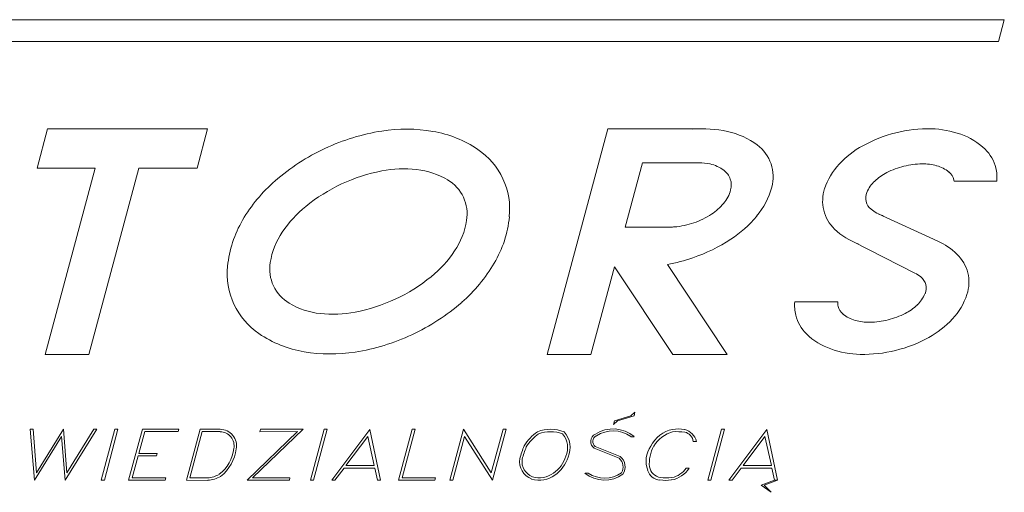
# Model space of a CAD drawing. Header units: millimetres. Extents: x -34 to 6620, y -230 to 4700.
# Tile 4 of 216: x 35 to 47, y -82 to -76. Entities that reach past the tile are written whole.
import ezdxf

# ---------------------------------------------------------------- set-up
doc = ezdxf.new("R2010")
doc.units = ezdxf.units.MM
doc.layers.add('1', color=7, linetype='Continuous', true_color=0xffffff)

msp = doc.modelspace()

# ---------------------------------------------------------------- linework, layer by layer
at = {"layer": '1', "color": 1, "linetype": 'Continuous', "lineweight": 18}
for p, q in [((47.222, -75.714), (30.459, -75.714)), ((47.148, -75.993), (47.222, -75.714)), ((47.148, -75.993), (30.36, -75.993))]:
    msp.add_line(p, q, dxfattribs=at)
at = {"layer": '1', "color": 5, "linetype": 'Continuous', "lineweight": 18}
for p, q in [((34.884, -77.608), (35.018, -77.106)), ((37.06, -77.106), (35.018, -77.106)), ((36.925, -77.608), (37.06, -77.106)), ((41.393, -79.984), (42.164, -77.106)), ((43.373, -77.106), (42.164, -77.106)), ((35.626, -77.608), (34.884, -77.608)), ((34.989, -79.984), (35.626, -77.608)), ((35.546, -79.984), (36.183, -77.608)), ((36.925, -77.608), (36.183, -77.608)), ((42.385, -78.36), (42.605, -77.539)), ((43.326, -77.539), (42.605, -77.539)), ((47.126, -77.775), (46.581, -77.775)), ((46.376, -78.54), (45.613, -78.189)), ((42.385, -78.36), (42.965, -78.36)), ((45.3, -78.55), (46.081, -78.946)), ((41.95, -79.984), (42.249, -78.868)), ((42.249, -78.868), (42.993, -79.984)), ((42.924, -78.836), (43.689, -79.984)), ((45.097, -79.315), (44.549, -79.315)), ((35.546, -79.984), (34.989, -79.984)), ((41.95, -79.984), (41.393, -79.984)), ((41.95, -79.984), (41.393, -79.984)), ((43.689, -79.984), (42.993, -79.984)), ((42.509, -80.722), (42.46, -80.769)), ((42.499, -80.77), (42.509, -80.722)), ((42.239, -80.877), (42.288, -80.83)), ((42.249, -80.83), (42.239, -80.877)), ((42.46, -80.769), (42.249, -80.83)), ((42.288, -80.83), (42.499, -80.77)), ((34.795, -80.94), (34.834, -80.94)), ((34.853, -81.589), (34.795, -80.94)), ((34.834, -80.94), (34.878, -81.496)), ((34.878, -81.496), (35.221, -80.939)), ((35.221, -80.939), (35.265, -81.495)), ((35.647, -80.939), (35.241, -81.589)), ((35.265, -81.495), (35.608, -80.939)), ((35.608, -80.939), (35.647, -80.939)), ((35.703, -81.589), (35.878, -80.939)), ((35.916, -80.939), (35.742, -81.589)), ((35.878, -80.939), (35.916, -80.939)), ((36.052, -81.589), (36.227, -80.939)), ((36.257, -80.97), (36.182, -81.249)), ((36.227, -80.939), (36.691, -80.939)), ((36.682, -80.97), (36.257, -80.97)), ((36.691, -80.939), (36.682, -80.97)), ((36.79, -81.588), (36.964, -80.939)), ((36.831, -81.558), (36.988, -80.97)), ((36.964, -80.939), (37.219, -80.939)), ((36.988, -80.97), (37.219, -80.97)), ((37.562, -81.589), (38.205, -80.97)), ((38.278, -80.939), (37.632, -81.559)), ((37.727, -80.971), (37.734, -80.939)), ((38.205, -80.97), (37.727, -80.971)), ((37.734, -80.939), (38.278, -80.939)), ((38.373, -81.589), (38.547, -80.939)), ((38.586, -80.939), (38.412, -81.589)), ((38.547, -80.939), (38.586, -80.939)), ((38.644, -81.587), (39.128, -80.941)), ((39.128, -80.941), (39.264, -81.589)), ((39.494, -81.589), (39.668, -80.939)), ((39.708, -80.939), (39.54, -81.558)), ((39.668, -80.939), (39.708, -80.939)), ((40.151, -81.589), (40.324, -80.94)), ((40.324, -80.94), (40.678, -81.496)), ((40.678, -81.496), (40.828, -80.939)), ((40.866, -80.939), (40.692, -81.589)), ((40.828, -80.939), (40.866, -80.939)), ((43.439, -81.589), (43.613, -80.939)), ((43.652, -80.939), (43.478, -81.589)), ((43.613, -80.939), (43.652, -80.939)), ((43.71, -81.587), (44.194, -80.941)), ((44.194, -80.941), (44.33, -81.589)), ((35.196, -81.033), (34.853, -81.589)), ((35.241, -81.589), (35.196, -81.033)), ((38.824, -81.403), (39.102, -81.032)), ((39.102, -81.032), (39.185, -81.403)), ((40.338, -81.032), (40.189, -81.589)), ((40.692, -81.589), (40.338, -81.032)), ((42.46, -81.034), (42.5, -81.034)), ((43.255, -81.094), (43.295, -81.094)), ((43.891, -81.403), (44.168, -81.032)), ((44.168, -81.032), (44.251, -81.403)), ((36.182, -81.249), (36.414, -81.249)), ((36.414, -81.249), (36.406, -81.28)), ((41.992, -81.182), (42.31, -81.309)), ((42.323, -81.287), (42.005, -81.16)), ((36.174, -81.28), (36.099, -81.558)), ((36.406, -81.28), (36.174, -81.28)), ((38.8, -81.434), (38.684, -81.589)), ((39.191, -81.434), (38.8, -81.434)), ((39.185, -81.403), (38.825, -81.403)), ((39.225, -81.589), (39.191, -81.434)), ((41.916, -81.5), (41.874, -81.5)), ((43.203, -81.434), (43.165, -81.434)), ((43.867, -81.434), (43.75, -81.589)), ((44.257, -81.434), (43.867, -81.434)), ((44.251, -81.403), (43.891, -81.403)), ((44.291, -81.589), (44.257, -81.434)), ((35.742, -81.589), (35.703, -81.589)), ((36.516, -81.589), (36.052, -81.589)), ((36.099, -81.558), (36.525, -81.558)), ((36.525, -81.558), (36.516, -81.589)), ((37.063, -81.591), (36.79, -81.588)), ((37.062, -81.559), (36.831, -81.558)), ((38.102, -81.589), (37.562, -81.589)), ((37.632, -81.559), (38.11, -81.559)), ((38.11, -81.559), (38.102, -81.589)), ((38.412, -81.589), (38.373, -81.589)), ((38.684, -81.589), (38.644, -81.587)), ((39.264, -81.589), (39.225, -81.589)), ((39.959, -81.589), (39.494, -81.589)), ((39.54, -81.558), (39.967, -81.558)), ((39.967, -81.558), (39.959, -81.589)), ((40.189, -81.589), (40.151, -81.589)), ((40.189, -81.589), (40.189, -81.589)), ((43.478, -81.589), (43.439, -81.589)), ((43.75, -81.589), (43.71, -81.587)), ((44.291, -81.589), (44.119, -81.652)), ((44.159, -81.651), (44.33, -81.589)), ((44.33, -81.589), (44.291, -81.589)), ((44.119, -81.652), (44.249, -81.744)), ((44.249, -81.744), (44.159, -81.651))]:
    msp.add_line(p, q, dxfattribs=at)
for centre, radius, start, end in [((39.595, -79.111), 2.001, 80.2955, 98.9938), ((39.595, -79.111), 2.001, 80.2955, 98.9938), ((43.377, -78.594), 1.488, 77.7791, 94.9064), ((43.377, -78.594), 1.488, 77.7791, 94.9064), ((46.25, -78.825), 1.718, 88.6372, 103.8328), ((46.25, -78.825), 1.718, 88.6372, 103.8328), ((46.262, -78.326), 1.22, 70.5788, 88.6372), ((46.262, -78.326), 1.22, 70.5788, 88.6372), ((39.708, -79.826), 2.725, 98.9938, 115), ((39.708, -79.826), 2.725, 98.9938, 115), ((39.686, -78.584), 1.466, 55.8836, 80.2955), ((39.686, -78.584), 1.466, 55.8836, 80.2955), ((43.483, -78.102), 0.984, 53.3481, 77.7791), ((43.483, -78.102), 0.984, 53.3481, 77.7791), ((46.25, -78.825), 1.718, 103.8328, 119.0284), ((46.25, -78.825), 1.718, 103.8328, 119.0284), ((46.383, -77.983), 0.856, 46.1127, 70.5788), ((46.383, -77.983), 0.856, 46.1127, 70.5788), ((39.708, -79.826), 2.725, 115, 131.0062), ((39.708, -79.826), 2.725, 115, 131.0062), ((39.989, -78.135), 0.924, 25, 55.8836), ((39.989, -78.135), 0.924, 25, 55.8836), ((43.769, -77.718), 0.505, 19, 53.3481), ((43.769, -77.718), 0.505, 19, 53.3481), ((46.008, -78.389), 1.22, 119.0284, 137.0868), ((46.008, -78.389), 1.22, 119.0284, 137.0868), ((46.632, -77.725), 0.497, 13.8328, 46.1127), ((46.632, -77.725), 0.497, 13.8328, 46.1127), ((39.564, -79.109), 1.492, 83.7791, 100.9064), ((39.564, -79.109), 1.492, 83.7791, 100.9064), ((43.321, -78.233), 0.694, 77.7791, 89.5631), ((43.321, -78.233), 0.694, 77.7791, 89.5631), ((43.371, -78.003), 0.459, 53.3481, 77.7791), ((43.371, -78.003), 0.459, 53.3481, 77.7791), ((43.769, -77.718), 0.505, 344.6519, 19), ((43.769, -77.718), 0.505, 344.6519, 19), ((45.742, -78.141), 0.856, 137.0868, 161.5528), ((45.742, -78.141), 0.856, 137.0868, 161.5528), ((46.191, -78.586), 1.033, 103.9395, 116.9063), ((46.191, -78.586), 1.033, 103.9395, 116.9063), ((46.191, -78.586), 1.033, 90.9728, 103.9395), ((46.191, -78.586), 1.033, 90.9728, 103.9395), ((46.184, -78.225), 0.671, 74.8704, 90.9728), ((46.184, -78.225), 0.671, 74.8704, 90.9728), ((46.251, -77.98), 0.417, 50.6307, 74.8704), ((46.251, -77.98), 0.417, 50.6307, 74.8704), ((46.632, -77.725), 0.497, 354.2327, 13.8328), ((46.632, -77.725), 0.497, 354.2327, 13.8328), ((39.698, -79.802), 2.198, 100.9064, 115), ((39.698, -79.802), 2.198, 100.9064, 115), ((39.619, -78.607), 0.987, 59.3481, 83.7791), ((39.619, -78.607), 0.987, 59.3481, 83.7791), ((39.989, -78.135), 0.924, 354.1164, 25), ((39.989, -78.135), 0.924, 354.1164, 25), ((43.504, -77.824), 0.236, 19, 53.3481), ((43.504, -77.824), 0.236, 19, 53.3481), ((43.504, -77.824), 0.236, 344.6519, 19), ((43.504, -77.824), 0.236, 344.6519, 19), ((46.027, -78.264), 0.671, 116.9063, 133.0087), ((46.027, -78.264), 0.671, 116.9063, 133.0087), ((46.398, -77.801), 0.186, 13.9395, 50.6307), ((46.398, -77.801), 0.186, 13.9395, 50.6307), ((39.234, -79.28), 2.001, 131.0062, 149.7045), ((39.234, -79.28), 2.001, 131.0062, 149.7045), ((39.698, -79.802), 2.198, 115, 129.0936), ((39.698, -79.802), 2.198, 115, 129.0936), ((39.863, -78.194), 0.507, 25, 59.3481), ((39.863, -78.194), 0.507, 25, 59.3481), ((43.307, -77.591), 0.984, 320.2209, 344.6519), ((43.307, -77.591), 0.984, 320.2209, 344.6519), ((45.402, -78.027), 0.497, 161.5528, 193.8328), ((45.402, -78.027), 0.497, 161.5528, 193.8328), ((45.854, -78.078), 0.417, 133.0087, 157.2483), ((45.854, -78.078), 0.417, 133.0087, 157.2483), ((46.398, -77.801), 0.186, 8.1253, 13.9395), ((46.398, -77.801), 0.186, 8.1253, 13.9395), ((39.863, -78.194), 0.507, 350.6519, 25), ((39.863, -78.194), 0.507, 350.6519, 25), ((43.289, -77.765), 0.459, 320.2209, 344.6519), ((43.289, -77.765), 0.459, 320.2209, 344.6519), ((45.64, -77.989), 0.186, 157.2483, 193.9395), ((45.64, -77.989), 0.186, 157.2483, 193.9395), ((39.252, -79.254), 1.492, 129.0936, 146.2209), ((39.252, -79.254), 1.492, 129.0936, 146.2209), ((43.108, -77.614), 0.694, 303.0936, 320.2209), ((43.108, -77.614), 0.694, 303.0936, 320.2209), ((45.64, -77.989), 0.186, 193.9395, 230.6307), ((45.64, -77.989), 0.186, 193.9395, 230.6307), ((39.451, -78.08), 1.466, 329.7045, 354.1164), ((39.451, -78.08), 1.466, 329.7045, 354.1164), ((42.928, -77.339), 1.023, 289, 303.0936), ((42.928, -77.339), 1.023, 289, 303.0936), ((42.92, -77.269), 1.488, 303.0936, 320.2209), ((42.92, -77.269), 1.488, 303.0936, 320.2209), ((45.402, -78.027), 0.497, 193.8328, 226.1127), ((45.402, -78.027), 0.497, 193.8328, 226.1127), ((45.787, -77.81), 0.417, 230.6307, 254.8704), ((45.787, -77.81), 0.417, 230.6307, 254.8704), ((38.772, -79.01), 1.466, 149.7045, 174.1164), ((38.772, -79.01), 1.466, 149.7045, 174.1164), ((39.39, -78.116), 0.987, 326.2209, 350.6519), ((39.39, -78.116), 0.987, 326.2209, 350.6519), ((42.957, -77.666), 0.694, 270.6613, 274.9064), ((42.957, -77.666), 0.694, 270.6613, 274.9064), ((42.928, -77.339), 1.023, 274.9064, 289), ((42.928, -77.339), 1.023, 274.9064, 289), ((38.832, -78.973), 0.987, 146.2209, 170.6519), ((38.832, -78.973), 0.987, 146.2209, 170.6519), ((45.65, -77.769), 0.856, 226.1127, 250.5788), ((45.65, -77.769), 0.856, 226.1127, 250.5788), ((42.536, -76.679), 2.192, 289, 303.0936), ((42.536, -76.679), 2.192, 289, 303.0936), ((46.025, -79.321), 0.856, 46.1127, 65.8195), ((46.025, -79.321), 0.856, 46.1127, 65.8195), ((38.97, -77.835), 1.492, 309.0936, 326.2209), ((38.97, -77.835), 1.492, 309.0936, 326.2209), ((42.536, -76.679), 2.192, 280.2044, 289), ((42.536, -76.679), 2.192, 280.2044, 289), ((46.274, -79.063), 0.497, 13.8328, 46.1127), ((46.274, -79.063), 0.497, 13.8328, 46.1127), ((38.233, -78.954), 0.924, 174.1164, 205), ((38.233, -78.954), 0.924, 174.1164, 205), ((38.359, -78.895), 0.507, 170.6519, 205), ((38.359, -78.895), 0.507, 170.6519, 205), ((38.988, -77.81), 2.001, 311.0062, 329.7045), ((38.988, -77.81), 2.001, 311.0062, 329.7045), ((38.525, -77.287), 2.198, 295, 309.0936), ((38.525, -77.287), 2.198, 295, 309.0936), ((45.893, -79.318), 0.417, 50.6307, 63.1464), ((45.893, -79.318), 0.417, 50.6307, 63.1464), ((46.04, -79.139), 0.186, 13.9395, 50.6307), ((46.04, -79.139), 0.186, 13.9395, 50.6307), ((46.274, -79.063), 0.497, 341.5528, 13.8328), ((46.274, -79.063), 0.497, 341.5528, 13.8328), ((38.359, -78.895), 0.507, 205, 239.3481), ((38.359, -78.895), 0.507, 205, 239.3481), ((46.04, -79.139), 0.186, 337.2483, 13.9395), ((46.04, -79.139), 0.186, 337.2483, 13.9395), ((45.826, -79.049), 0.417, 313.0087, 337.2483), ((45.826, -79.049), 0.417, 313.0087, 337.2483), ((45.934, -78.949), 0.856, 317.0868, 341.5528), ((45.934, -78.949), 0.856, 317.0868, 341.5528), ((38.233, -78.954), 0.924, 205, 235.8836), ((38.233, -78.954), 0.924, 205, 235.8836), ((38.604, -78.483), 0.987, 239.3481, 263.7791), ((38.604, -78.483), 0.987, 239.3481, 263.7791), ((38.525, -77.287), 2.198, 280.9064, 295), ((38.525, -77.287), 2.198, 280.9064, 295), ((38.514, -77.264), 2.725, 295, 311.0062), ((38.514, -77.264), 2.725, 295, 311.0062), ((45.044, -79.365), 0.497, 174.2108, 193.8328), ((45.044, -79.365), 0.497, 174.2108, 193.8328), ((45.283, -79.327), 0.186, 176.448, 193.9395), ((45.283, -79.327), 0.186, 176.448, 193.9395), ((45.283, -79.327), 0.186, 193.9395, 230.6307), ((45.283, -79.327), 0.186, 193.9395, 230.6307), ((45.653, -78.864), 0.671, 296.9063, 313.0087), ((45.653, -78.864), 0.671, 296.9063, 313.0087), ((38.658, -77.98), 1.492, 263.7791, 280.9064), ((38.658, -77.98), 1.492, 263.7791, 280.9064), ((45.044, -79.365), 0.497, 193.8328, 226.1127), ((45.044, -79.365), 0.497, 193.8328, 226.1127), ((45.429, -79.148), 0.417, 230.6307, 254.8704), ((45.429, -79.148), 0.417, 230.6307, 254.8704), ((45.49, -78.541), 1.033, 283.9395, 296.9063), ((45.49, -78.541), 1.033, 283.9395, 296.9063), ((45.496, -78.903), 0.671, 254.8704, 270.9728), ((45.496, -78.903), 0.671, 254.8704, 270.9728), ((45.49, -78.541), 1.033, 270.9728, 283.9395), ((45.49, -78.541), 1.033, 270.9728, 283.9395), ((45.667, -78.702), 1.22, 299.0284, 317.0868), ((45.667, -78.702), 1.22, 299.0284, 317.0868), ((38.537, -78.506), 1.466, 235.8836, 260.2955), ((38.537, -78.506), 1.466, 235.8836, 260.2955), ((38.514, -77.264), 2.725, 278.9938, 295), ((38.514, -77.264), 2.725, 278.9938, 295), ((45.293, -79.107), 0.856, 226.1127, 250.5788), ((45.293, -79.107), 0.856, 226.1127, 250.5788), ((45.425, -78.266), 1.718, 283.8328, 299.0284), ((45.425, -78.266), 1.718, 283.8328, 299.0284), ((38.627, -77.978), 2.001, 260.2955, 278.9938), ((38.627, -77.978), 2.001, 260.2955, 278.9938), ((45.414, -78.764), 1.22, 250.5788, 268.6372), ((45.414, -78.764), 1.22, 250.5788, 268.6372), ((45.425, -78.266), 1.718, 268.6372, 283.8328), ((45.425, -78.266), 1.718, 268.6372, 283.8328), ((37.219, -81.149), 0.209, 348.4128, 90), ((37.219, -81.149), 0.209, 348.4128, 90), ((37.219, -81.149), 0.178, 348.0303, 90), ((37.219, -81.149), 0.178, 348.0303, 90), ((41.597, -81.461), 0.59, 123.9206, 148.1231), ((41.597, -81.461), 0.59, 123.9206, 148.1231), ((41.597, -81.461), 0.559, 124.2645, 147.8065), ((41.597, -81.461), 0.559, 124.2645, 147.8065), ((41.435, -81.391), 0.452, 67.714, 111.7296), ((41.435, -81.391), 0.452, 67.714, 111.7296), ((41.435, -81.391), 0.42, 68.7235, 111.2765), ((41.435, -81.391), 0.42, 68.7235, 111.2765), ((41.378, -81.174), 0.274, 336.2951, 39.829), ((41.378, -81.174), 0.274, 336.2951, 39.829), ((41.378, -81.174), 0.305, 336.651, 41.3522), ((41.378, -81.174), 0.305, 336.651, 41.3522), ((42.055, -81.096), 0.107, 117.6241, 234.1512), ((42.055, -81.096), 0.107, 117.6241, 234.1512), ((42.231, -81.351), 0.416, 49.6844, 122.795), ((42.231, -81.351), 0.416, 49.6844, 122.795), ((42.231, -81.351), 0.391, 54.2136, 122.9687), ((42.231, -81.351), 0.391, 54.2136, 122.9687), ((43.076, -81.338), 0.406, 102.0496, 153.3191), ((43.076, -81.338), 0.406, 102.0496, 153.3191), ((43.114, -81.38), 0.427, 106.6715, 147.9637), ((43.114, -81.38), 0.427, 106.6715, 147.9637), ((43.068, -81.436), 0.5, 81.1852, 98.8148), ((43.068, -81.436), 0.5, 81.1852, 98.8148), ((43.016, -82.291), 1.321, 84.3392, 91.0522), ((43.016, -82.291), 1.321, 84.3392, 91.0522), ((43.086, -81.149), 0.216, 14.825, 74.1106), ((43.086, -81.149), 0.216, 14.825, 74.1106), ((43.119, -81.111), 0.137, 6.9746, 78.4976), ((43.119, -81.111), 0.137, 6.9746, 78.4976), ((42.055, -81.096), 0.0817, 116.8726, 232.1239), ((42.055, -81.096), 0.0817, 116.8726, 232.1239), ((36.901, -81.125), 0.496, 308.332, 353.0296), ((36.901, -81.125), 0.496, 308.332, 353.0296), ((36.901, -81.125), 0.527, 308.0465, 352.8851), ((36.901, -81.125), 0.527, 308.0465, 352.8851), ((43.583, -82.078), 2.654, 159.5237, 163.286), ((43.583, -82.078), 2.654, 159.5237, 163.286), ((43.583, -82.078), 2.623, 159.5926, 163.2372), ((43.583, -82.078), 2.623, 159.5926, 163.2372), ((42.974, -81.346), 0.322, 143.7191, 201.0809), ((42.974, -81.346), 0.322, 143.7191, 201.0809), ((43.158, -81.377), 0.464, 151.1141, 185.2173), ((43.158, -81.377), 0.464, 151.1141, 185.2173), ((41.278, -81.351), 0.239, 171.2095, 249.2927), ((41.278, -81.351), 0.239, 171.2095, 249.2927), ((41.278, -81.351), 0.208, 171.7863, 249.026), ((41.278, -81.351), 0.208, 171.7863, 249.026), ((41.246, -81.168), 0.399, 304.1709, 343.1724), ((41.246, -81.168), 0.399, 304.1709, 343.1724), ((41.246, -81.168), 0.431, 304.2579, 342.9247), ((41.246, -81.168), 0.431, 304.2579, 342.9247), ((42.212, -81.42), 0.148, 329.3507, 48.6469), ((42.212, -81.42), 0.148, 329.3507, 48.6469), ((42.212, -81.42), 0.173, 327.5237, 50.1295), ((42.212, -81.42), 0.173, 327.5237, 50.1295), ((37.027, -81.182), 0.379, 275.2266, 298.6702), ((37.027, -81.182), 0.379, 275.2266, 298.6702), ((41.291, -81.257), 0.301, 253.0706, 306.5827), ((41.291, -81.257), 0.301, 253.0706, 306.5827), ((42.124, -81.188), 0.4, 231.2292, 305.6661), ((42.124, -81.188), 0.4, 231.2292, 305.6661), ((42.124, -81.188), 0.375, 236.2615, 304.9108), ((42.124, -81.188), 0.375, 236.2615, 304.9108), ((42.839, -81.414), 0.173, 196.1895, 266.9881), ((42.839, -81.414), 0.173, 196.1895, 266.9881), ((42.867, -81.385), 0.174, 191.1704, 259.2809), ((42.867, -81.385), 0.174, 191.1704, 259.2809), ((42.915, -81.249), 0.343, 280.0808, 327.2475), ((42.915, -81.249), 0.343, 280.0808, 327.2475), ((42.92, -81.266), 0.297, 281.9606, 325.4374), ((42.92, -81.266), 0.297, 281.9606, 325.4374), ((37.027, -81.182), 0.41, 275.0063, 299.0409), ((37.027, -81.182), 0.41, 275.0063, 299.0409), ((41.291, -81.257), 0.333, 252.8824, 306.4687), ((41.291, -81.257), 0.333, 252.8824, 306.4687), ((42.902, -80.993), 0.598, 263.0414, 276.9586), ((42.902, -80.993), 0.598, 263.0414, 276.9586), ((42.908, -79.562), 1.996, 267.8918, 272.1082), ((42.908, -79.562), 1.996, 267.8918, 272.1082)]:
    msp.add_arc(centre, radius, start, end, dxfattribs=at)

doc.saveas('drawing.dxf')
